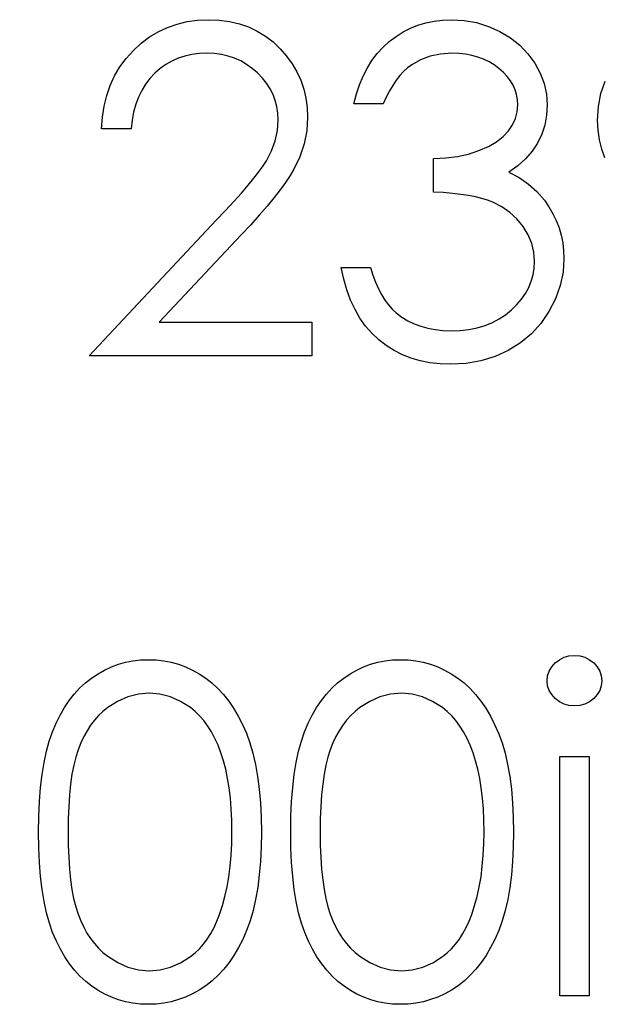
# Model space of a CAD drawing. Header units: inches. Extents: x 370 to 474, y 80 to 168.
# Tile 100 of 170: x 431.544 to 431.79, y 85.608 to 86.022. Entities that reach past the tile are written whole.
import ezdxf

# ---------------------------------------------------------------- set-up
doc = ezdxf.new("R2010")
doc.units = ezdxf.units.IN
doc.header["$LTSCALE"] = 0.5
doc.header["$MEASUREMENT"] = 0

msp = doc.modelspace()

# ---------------------------------------------------------------- linework, layer by layer
at = {"color": 7, "linetype": 'Continuous'}
for p, q in [((431.60269, 86.01717), (431.60652, 86.01899)), ((431.60652, 86.01899), (431.61058, 86.0204)), ((431.61058, 86.0204), (431.6148, 86.02142)), ((431.6148, 86.02142), (431.61922, 86.02203)), ((431.61922, 86.02203), (431.62383, 86.02222)), ((431.62383, 86.02222), (431.62383, 86.02222)), ((431.62383, 86.02222), (431.62836, 86.02203)), ((431.62836, 86.02203), (431.63269, 86.02145)), ((431.63269, 86.02145), (431.63678, 86.02051)), ((431.63678, 86.02051), (431.64067, 86.01919)), ((431.64067, 86.01919), (431.64431, 86.01745)), ((431.70866, 86.01863), (431.71186, 86.01993)), ((431.71186, 86.01993), (431.7152, 86.02093)), ((431.7152, 86.02093), (431.71865, 86.02164)), ((431.71865, 86.02164), (431.72221, 86.02208)), ((431.72221, 86.02208), (431.72591, 86.02222)), ((431.72591, 86.02222), (431.72591, 86.02222)), ((431.72591, 86.02222), (431.73129, 86.02192)), ((431.73129, 86.02192), (431.73648, 86.02098)), ((431.73648, 86.02098), (431.74148, 86.01943)), ((431.74148, 86.01943), (431.74631, 86.01728)), ((431.59551, 86.01234), (431.59902, 86.01496)), ((431.59902, 86.01496), (431.60269, 86.01717)), ((431.64431, 86.01745), (431.64773, 86.01535)), ((431.64773, 86.01535), (431.65096, 86.01289)), ((431.69982, 86.01306), (431.70264, 86.01521)), ((431.70264, 86.01521), (431.70559, 86.01706)), ((431.70559, 86.01706), (431.70866, 86.01863)), ((431.74631, 86.01728), (431.75078, 86.0146)), ((431.59222, 86.0093), (431.59551, 86.01234)), ((431.65096, 86.01289), (431.65395, 86.01002)), ((431.69474, 86.00798), (431.69717, 86.01066)), ((431.69717, 86.01066), (431.69982, 86.01306)), ((431.75078, 86.0146), (431.7547, 86.01149)), ((431.7547, 86.01149), (431.75809, 86.00792)), ((431.58922, 86.00596), (431.59222, 86.0093)), ((431.61392, 86.0069), (431.61111, 86.00599)), ((431.61687, 86.00757), (431.61392, 86.0069)), ((431.61997, 86.00795), (431.61687, 86.00757)), ((431.6232, 86.00809), (431.61997, 86.00795)), ((431.62629, 86.00795), (431.6232, 86.00809)), ((431.6232, 86.00809), (431.6232, 86.00809)), ((431.62924, 86.00757), (431.62629, 86.00795)), ((431.63206, 86.00693), (431.62924, 86.00757)), ((431.63479, 86.00602), (431.63206, 86.00693)), ((431.65395, 86.01002), (431.65665, 86.0069)), ((431.65665, 86.0069), (431.65897, 86.00365)), ((431.69253, 86.00508), (431.69474, 86.00798)), ((431.71699, 86.00688), (431.71296, 86.00538)), ((431.72138, 86.00779), (431.71699, 86.00688)), ((431.72607, 86.00809), (431.72138, 86.00779)), ((431.729, 86.00798), (431.72607, 86.00809)), ((431.72607, 86.00809), (431.72607, 86.00809)), ((431.73181, 86.00768), (431.729, 86.00798)), ((431.73449, 86.00718), (431.73181, 86.00768)), ((431.73703, 86.00649), (431.73449, 86.00718)), ((431.73946, 86.00558), (431.73703, 86.00649)), ((431.75809, 86.00792), (431.76096, 86.00395)), ((431.58436, 85.99859), (431.58659, 86.0024)), ((431.58659, 86.0024), (431.58922, 86.00596)), ((431.60589, 86.0034), (431.60349, 86.00169)), ((431.60843, 86.00483), (431.60589, 86.0034)), ((431.61111, 86.00599), (431.60843, 86.00483)), ((431.63738, 86.00486), (431.63479, 86.00602)), ((431.63984, 86.00345), (431.63738, 86.00486)), ((431.64219, 86.00177), (431.63984, 86.00345)), ((431.65897, 86.00365), (431.66096, 86.00025)), ((431.69058, 86.00193), (431.69253, 86.00508)), ((431.70923, 86.00326), (431.7075, 86.00193)), ((431.71296, 86.00538), (431.70923, 86.00326)), ((431.74175, 86.00447), (431.73946, 86.00558)), ((431.7439, 86.00318), (431.74175, 86.00447)), ((431.74592, 86.00166), (431.7439, 86.00318)), ((431.76096, 86.00395), (431.76323, 85.9997)), ((431.58251, 85.99459), (431.58436, 85.99859)), ((431.60122, 85.99973), (431.59915, 85.99755)), ((431.60349, 86.00169), (431.60122, 85.99973)), ((431.64442, 85.99984), (431.64219, 86.00177)), ((431.64647, 85.99771), (431.64442, 85.99984)), ((431.66096, 86.00025), (431.66259, 85.99675)), ((431.68729, 85.9949), (431.68881, 85.99854)), ((431.68881, 85.99854), (431.69058, 86.00193)), ((431.70424, 85.9987), (431.70272, 85.99675)), ((431.70584, 86.00042), (431.70424, 85.9987)), ((431.7075, 86.00193), (431.70584, 86.00042)), ((431.74777, 86.00003), (431.74592, 86.00166)), ((431.74937, 85.99832), (431.74777, 86.00003)), ((431.75072, 85.99652), (431.74937, 85.99832)), ((431.76323, 85.9997), (431.76486, 85.99536)), ((431.58102, 85.99034), (431.58251, 85.99459)), ((431.59733, 85.99514), (431.59573, 85.99252)), ((431.59915, 85.99755), (431.59733, 85.99514)), ((431.6482, 85.9955), (431.64647, 85.99771)), ((431.64969, 85.99321), (431.6482, 85.9955)), ((431.66259, 85.99675), (431.66383, 85.99307)), ((431.68597, 85.99103), (431.68729, 85.9949)), ((431.70123, 85.99459), (431.69985, 85.99225)), ((431.70272, 85.99675), (431.70123, 85.99459)), ((431.75183, 85.99467), (431.75072, 85.99652)), ((431.75268, 85.99272), (431.75183, 85.99467)), ((431.76486, 85.99536), (431.76582, 85.99095)), ((431.78876, 85.99125), (431.79053, 85.99644)), ((431.57994, 85.9859), (431.58102, 85.99034)), ((431.59573, 85.99252), (431.59435, 85.98971)), ((431.65094, 85.99078), (431.64969, 85.99321)), ((431.65188, 85.98827), (431.65094, 85.99078)), ((431.66383, 85.99307), (431.66474, 85.98926)), ((431.68489, 85.98689), (431.68597, 85.99103)), ((431.69985, 85.99225), (431.69852, 85.98968)), ((431.75329, 85.99073), (431.75268, 85.99272)), ((431.75368, 85.98863), (431.75329, 85.99073)), ((431.76582, 85.99095), (431.76615, 85.98642)), ((431.78771, 85.98579), (431.78876, 85.99125)), ((431.57922, 85.9812), (431.57994, 85.9859)), ((431.59322, 85.98667), (431.59234, 85.98341)), ((431.59435, 85.98971), (431.59322, 85.98667)), ((431.65254, 85.98568), (431.65188, 85.98827)), ((431.66474, 85.98926), (431.66526, 85.98535)), ((431.69726, 85.98689), (431.68489, 85.98689)), ((431.68489, 85.98689), (431.68489, 85.98689)), ((431.69852, 85.98968), (431.69726, 85.98689)), ((431.75354, 85.98355), (431.75379, 85.98648)), ((431.75379, 85.98648), (431.75368, 85.98863)), ((431.75379, 85.98648), (431.75379, 85.98648)), ((431.76615, 85.98642), (431.7659, 85.98206)), ((431.76615, 85.98642), (431.76615, 85.98642)), ((431.78735, 85.98002), (431.78771, 85.98579)), ((431.59234, 85.98341), (431.59167, 85.97996)), ((431.65295, 85.98297), (431.65254, 85.98568)), ((431.65309, 85.98016), (431.65295, 85.98297)), ((431.66526, 85.98535), (431.66546, 85.98126)), ((431.75282, 85.98074), (431.75354, 85.98355)), ((431.7659, 85.98206), (431.76516, 85.97795)), ((431.57889, 85.97629), (431.57922, 85.9812)), ((431.59167, 85.97996), (431.59126, 85.97629)), ((431.65279, 85.97568), (431.65309, 85.98016)), ((431.65309, 85.98016), (431.65309, 85.98016)), ((431.66546, 85.98126), (431.6651, 85.97552)), ((431.66546, 85.98126), (431.66546, 85.98126)), ((431.74989, 85.97546), (431.75161, 85.97806)), ((431.75161, 85.97806), (431.75282, 85.98074)), ((431.76516, 85.97795), (431.76389, 85.97406)), ((431.78755, 85.97579), (431.78735, 85.98002)), ((431.78735, 85.98002), (431.78735, 85.98002)), ((431.59126, 85.97629), (431.57889, 85.97629)), ((431.57889, 85.97629), (431.57889, 85.97629)), ((431.65188, 85.97135), (431.65279, 85.97568)), ((431.6651, 85.97552), (431.66402, 85.96997)), ((431.74766, 85.97306), (431.74989, 85.97546)), ((431.76389, 85.97406), (431.76212, 85.97038)), ((431.78812, 85.97174), (431.78755, 85.97579)), ((431.65033, 85.9671), (431.65188, 85.97135)), ((431.66402, 85.96997), (431.66225, 85.96459)), ((431.74145, 85.96892), (431.74484, 85.97088)), ((431.74484, 85.97088), (431.74766, 85.97306)), ((431.76212, 85.97038), (431.75986, 85.96696)), ((431.78909, 85.96784), (431.78812, 85.97174)), ((431.64818, 85.96296), (431.65033, 85.9671)), ((431.72842, 85.96475), (431.73306, 85.96575)), ((431.73306, 85.96575), (431.73745, 85.96718)), ((431.73745, 85.96718), (431.74145, 85.96892)), ((431.75986, 85.96696), (431.7571, 85.96376)), ((431.79042, 85.96415), (431.78909, 85.96784)), ((431.64677, 85.96078), (431.64818, 85.96296)), ((431.66225, 85.96459), (431.65974, 85.9594)), ((431.71845, 85.96392), (431.72356, 85.96412)), ((431.71845, 85.94979), (431.71845, 85.96392)), ((431.71845, 85.96392), (431.71845, 85.96392)), ((431.72356, 85.96412), (431.72842, 85.96475)), ((431.7571, 85.96376), (431.75384, 85.96081)), ((431.6429, 85.95562), (431.64503, 85.95832)), ((431.64503, 85.95832), (431.64677, 85.96078)), ((431.65974, 85.9594), (431.65814, 85.95675)), ((431.75384, 85.96081), (431.75006, 85.95807)), ((431.75006, 85.95807), (431.75006, 85.95807)), ((431.75006, 85.95807), (431.75439, 85.95584)), ((431.64045, 85.95261), (431.6429, 85.95562)), ((431.65624, 85.95385), (431.65397, 85.95073)), ((431.65814, 85.95675), (431.65624, 85.95385)), ((431.75439, 85.95584), (431.75834, 85.95313)), ((431.75834, 85.95313), (431.76187, 85.94996)), ((431.63446, 85.94582), (431.63763, 85.94935)), ((431.63763, 85.94935), (431.64045, 85.95261)), ((431.65397, 85.95073), (431.65138, 85.94742)), ((431.72251, 85.94954), (431.71845, 85.94979)), ((431.71845, 85.94979), (431.71845, 85.94979)), ((431.72632, 85.94921), (431.72251, 85.94954)), ((431.72983, 85.9488), (431.72632, 85.94921)), ((431.73306, 85.9483), (431.72983, 85.9488)), ((431.76187, 85.94996), (431.76499, 85.94631)), ((431.63092, 85.94201), (431.63446, 85.94582)), ((431.65138, 85.94742), (431.64842, 85.94383)), ((431.73604, 85.94772), (431.73306, 85.9483)), ((431.73872, 85.94709), (431.73604, 85.94772)), ((431.74114, 85.94634), (431.73872, 85.94709)), ((431.74327, 85.94551), (431.74114, 85.94634)), ((431.74708, 85.94358), (431.74327, 85.94551)), ((431.76499, 85.94631), (431.76499, 85.94631)), ((431.76499, 85.94631), (431.76693, 85.94355)), ((431.62703, 85.93792), (431.63092, 85.94201)), ((431.64842, 85.94383), (431.64517, 85.94005)), ((431.7505, 85.94124), (431.74708, 85.94358)), ((431.75348, 85.93845), (431.7505, 85.94124)), ((431.76693, 85.94355), (431.76858, 85.94068)), ((431.76858, 85.94068), (431.77002, 85.93776)), ((431.57359, 85.88089), (431.62703, 85.93792)), ((431.62703, 85.93792), (431.62703, 85.93792)), ((431.64517, 85.94005), (431.64155, 85.93605)), ((431.75608, 85.93525), (431.75348, 85.93845)), ((431.77002, 85.93776), (431.77118, 85.93472)), ((431.64155, 85.93605), (431.6376, 85.93179)), ((431.75818, 85.93179), (431.75608, 85.93525)), ((431.77118, 85.93472), (431.77206, 85.93163)), ((431.6376, 85.93179), (431.60313, 85.89503)), ((431.6376, 85.93179), (431.6376, 85.93179)), ((431.75967, 85.92821), (431.75818, 85.93179)), ((431.76055, 85.92448), (431.75967, 85.92821)), ((431.77206, 85.93163), (431.77269, 85.92845)), ((431.77269, 85.92845), (431.77308, 85.92517)), ((431.76085, 85.92064), (431.76055, 85.92448)), ((431.77308, 85.92517), (431.77322, 85.92183)), ((431.76071, 85.91777), (431.76085, 85.92064)), ((431.76085, 85.92064), (431.76085, 85.92064)), ((431.77322, 85.92183), (431.77283, 85.91606)), ((431.77322, 85.92183), (431.77322, 85.92183)), ((431.68064, 85.91313), (431.67959, 85.91799)), ((431.67959, 85.91799), (431.67959, 85.91799)), ((431.67959, 85.91799), (431.69196, 85.91799)), ((431.69196, 85.91799), (431.69196, 85.91799)), ((431.69196, 85.91799), (431.69295, 85.91482)), ((431.76025, 85.91498), (431.76071, 85.91777)), ((431.77283, 85.91606), (431.77165, 85.91043)), ((431.68196, 85.90861), (431.68064, 85.91313)), ((431.69295, 85.91482), (431.69403, 85.91187)), ((431.69403, 85.91187), (431.69524, 85.90913)), ((431.75845, 85.90968), (431.7595, 85.91228)), ((431.7595, 85.91228), (431.76025, 85.91498)), ((431.68354, 85.90436), (431.68196, 85.90861)), ((431.69524, 85.90913), (431.69654, 85.90665)), ((431.75544, 85.90477), (431.7571, 85.90717)), ((431.7571, 85.90717), (431.75845, 85.90968)), ((431.77165, 85.91043), (431.76969, 85.90491)), ((431.68539, 85.90044), (431.68354, 85.90436)), ((431.69654, 85.90665), (431.69792, 85.90438)), ((431.69792, 85.90438), (431.69944, 85.90234)), ((431.75348, 85.90245), (431.75544, 85.90477)), ((431.76969, 85.90491), (431.76693, 85.89955)), ((431.68748, 85.89679), (431.68539, 85.90044)), ((431.69944, 85.90234), (431.70104, 85.90052)), ((431.70104, 85.90052), (431.70275, 85.89895)), ((431.70275, 85.89895), (431.70275, 85.89895)), ((431.70275, 85.89895), (431.70509, 85.89721)), ((431.74871, 85.89817), (431.75122, 85.90022)), ((431.75122, 85.90022), (431.75348, 85.90245)), ((431.76693, 85.89955), (431.7635, 85.89456)), ((431.60313, 85.89503), (431.60313, 85.89503)), ((431.60313, 85.89503), (431.66722, 85.89503)), ((431.66722, 85.89503), (431.66722, 85.89503)), ((431.66722, 85.89503), (431.66722, 85.88089)), ((431.68986, 85.89345), (431.68748, 85.89679)), ((431.70509, 85.89721), (431.70758, 85.89569)), ((431.70758, 85.89569), (431.71023, 85.89439)), ((431.74007, 85.89367), (431.74313, 85.89489)), ((431.74313, 85.89489), (431.74603, 85.89641)), ((431.74603, 85.89641), (431.74871, 85.89817)), ((431.69248, 85.89042), (431.68986, 85.89345)), ((431.71023, 85.89439), (431.71302, 85.89337)), ((431.71302, 85.89337), (431.71597, 85.89254)), ((431.71597, 85.89254), (431.71909, 85.89196)), ((431.71909, 85.89196), (431.72235, 85.8916)), ((431.72235, 85.8916), (431.72577, 85.89149)), ((431.72577, 85.89149), (431.72963, 85.89163)), ((431.72577, 85.89149), (431.72577, 85.89149)), ((431.72963, 85.89163), (431.7333, 85.89205)), ((431.7333, 85.89205), (431.73678, 85.89271)), ((431.73678, 85.89271), (431.74007, 85.89367)), ((431.7635, 85.89456), (431.75953, 85.89017)), ((431.69538, 85.88768), (431.69248, 85.89042)), ((431.6985, 85.88526), (431.69538, 85.88768)), ((431.75953, 85.89017), (431.75495, 85.88636)), ((431.70181, 85.88316), (431.6985, 85.88526)), ((431.70529, 85.88139), (431.70181, 85.88316)), ((431.74981, 85.88316), (431.74424, 85.88062)), ((431.75495, 85.88636), (431.74981, 85.88316)), ((431.66722, 85.88089), (431.57359, 85.88089)), ((431.57359, 85.88089), (431.57359, 85.88089)), ((431.66722, 85.88089), (431.66722, 85.88089)), ((431.70896, 85.87996), (431.70529, 85.88139)), ((431.71282, 85.87882), (431.70896, 85.87996)), ((431.71688, 85.878), (431.71282, 85.87882)), ((431.73833, 85.87882), (431.73209, 85.87772)), ((431.74424, 85.88062), (431.73833, 85.87882)), ((431.72113, 85.87753), (431.71688, 85.878)), ((431.72555, 85.87736), (431.72113, 85.87753)), ((431.73209, 85.87772), (431.72555, 85.87736)), ((431.72555, 85.87736), (431.72555, 85.87736)), ((431.77129, 85.75319), (431.77325, 85.75419)), ((431.77325, 85.75419), (431.77532, 85.75477)), ((431.77532, 85.75477), (431.77758, 85.75496)), ((431.77758, 85.75496), (431.77987, 85.75477)), ((431.77987, 85.75477), (431.782, 85.75419)), ((431.782, 85.75419), (431.78396, 85.75319)), ((431.58016, 85.74886), (431.58301, 85.75019)), ((431.58301, 85.75019), (431.58596, 85.75126)), ((431.58596, 85.75126), (431.58897, 85.75212)), ((431.58897, 85.75212), (431.59206, 85.75272)), ((431.59206, 85.75272), (431.59521, 85.75308)), ((431.59521, 85.75308), (431.59846, 85.75319)), ((431.59846, 85.75319), (431.59846, 85.75319)), ((431.59846, 85.75319), (431.60175, 85.75308)), ((431.60175, 85.75308), (431.60498, 85.75272)), ((431.60498, 85.75272), (431.6081, 85.75212)), ((431.6081, 85.75212), (431.61116, 85.75126)), ((431.61116, 85.75126), (431.61414, 85.75019)), ((431.61414, 85.75019), (431.61704, 85.74886)), ((431.68616, 85.74886), (431.689, 85.75019)), ((431.689, 85.75019), (431.69196, 85.75126)), ((431.69196, 85.75126), (431.69496, 85.75212)), ((431.69496, 85.75212), (431.69806, 85.75272)), ((431.69806, 85.75272), (431.7012, 85.75308)), ((431.7012, 85.75308), (431.70446, 85.75319)), ((431.70446, 85.75319), (431.70446, 85.75319)), ((431.70446, 85.75319), (431.70774, 85.75308)), ((431.70774, 85.75308), (431.71097, 85.75272)), ((431.71097, 85.75272), (431.71409, 85.75212)), ((431.71409, 85.75212), (431.71716, 85.75126)), ((431.71716, 85.75126), (431.72014, 85.75019)), ((431.72014, 85.75019), (431.72304, 85.74886)), ((431.76701, 85.74839), (431.76806, 85.75021)), ((431.76806, 85.75021), (431.76952, 85.75184)), ((431.76952, 85.75184), (431.77129, 85.75319)), ((431.78396, 85.75319), (431.78572, 85.75184)), ((431.78572, 85.75184), (431.78721, 85.75021)), ((431.78721, 85.75021), (431.78826, 85.74839)), ((431.57467, 85.74549), (431.57737, 85.74729)), ((431.57737, 85.74729), (431.58016, 85.74886)), ((431.61704, 85.74886), (431.61988, 85.74729)), ((431.61988, 85.74729), (431.62262, 85.74547)), ((431.68067, 85.74549), (431.68337, 85.74729)), ((431.68337, 85.74729), (431.68616, 85.74886)), ((431.72304, 85.74886), (431.72588, 85.74729)), ((431.72588, 85.74729), (431.72861, 85.74547)), ((431.76615, 85.74431), (431.76637, 85.74643)), ((431.76637, 85.74643), (431.76701, 85.74839)), ((431.78826, 85.74839), (431.7889, 85.74643)), ((431.7889, 85.74643), (431.78912, 85.74431)), ((431.56965, 85.74121), (431.57207, 85.74345)), ((431.57207, 85.74345), (431.57467, 85.74549)), ((431.62262, 85.74547), (431.62524, 85.74342)), ((431.62524, 85.74342), (431.62775, 85.7411)), ((431.67564, 85.74121), (431.67807, 85.74345)), ((431.67807, 85.74345), (431.68067, 85.74549)), ((431.72861, 85.74547), (431.73123, 85.74342)), ((431.73123, 85.74342), (431.73375, 85.7411)), ((431.76637, 85.74224), (431.76615, 85.74431)), ((431.76615, 85.74431), (431.76615, 85.74431)), ((431.76701, 85.7403), (431.76637, 85.74224)), ((431.7889, 85.74224), (431.78826, 85.7403)), ((431.78912, 85.74431), (431.7889, 85.74224)), ((431.78912, 85.74431), (431.78912, 85.74431)), ((431.56526, 85.73602), (431.56738, 85.73873)), ((431.56738, 85.73873), (431.56965, 85.74121)), ((431.58988, 85.73757), (431.5856, 85.73567)), ((431.59432, 85.73867), (431.58988, 85.73757)), ((431.59888, 85.73906), (431.59432, 85.73867)), ((431.60338, 85.73867), (431.59888, 85.73906)), ((431.59888, 85.73906), (431.59888, 85.73906)), ((431.60777, 85.73757), (431.60338, 85.73867)), ((431.61202, 85.73567), (431.60777, 85.73757)), ((431.62775, 85.7411), (431.6301, 85.73856)), ((431.6301, 85.73856), (431.6323, 85.7358)), ((431.67125, 85.73602), (431.67338, 85.73873)), ((431.67338, 85.73873), (431.67564, 85.74121)), ((431.69587, 85.73757), (431.6916, 85.73567)), ((431.70032, 85.73867), (431.69587, 85.73757)), ((431.70487, 85.73906), (431.70032, 85.73867)), ((431.70937, 85.73867), (431.70487, 85.73906)), ((431.70487, 85.73906), (431.70487, 85.73906)), ((431.71376, 85.73757), (431.70937, 85.73867)), ((431.71801, 85.73567), (431.71376, 85.73757)), ((431.73375, 85.7411), (431.73609, 85.73856)), ((431.73609, 85.73856), (431.7383, 85.7358)), ((431.76806, 85.73851), (431.76701, 85.7403)), ((431.76952, 85.73688), (431.76806, 85.73851)), ((431.78721, 85.73851), (431.78572, 85.73688)), ((431.78826, 85.7403), (431.78721, 85.73851)), ((431.56327, 85.73307), (431.56526, 85.73602)), ((431.5856, 85.73567), (431.58143, 85.73304)), ((431.61618, 85.73304), (431.61202, 85.73567)), ((431.6323, 85.7358), (431.63437, 85.73277)), ((431.66927, 85.73307), (431.67125, 85.73602)), ((431.6916, 85.73567), (431.68743, 85.73304)), ((431.72218, 85.73304), (431.71801, 85.73567)), ((431.7383, 85.7358), (431.74037, 85.73277)), ((431.77129, 85.73553), (431.76952, 85.73688)), ((431.77325, 85.73453), (431.77129, 85.73553)), ((431.77532, 85.73395), (431.77325, 85.73453)), ((431.77758, 85.73376), (431.77532, 85.73395)), ((431.77987, 85.73395), (431.77758, 85.73376)), ((431.77758, 85.73376), (431.77758, 85.73376)), ((431.782, 85.73453), (431.77987, 85.73395)), ((431.78396, 85.73553), (431.782, 85.73453)), ((431.78572, 85.73688), (431.78396, 85.73553)), ((431.55974, 85.72653), (431.56142, 85.72992)), ((431.56142, 85.72992), (431.56327, 85.73307)), ((431.5776, 85.7297), (431.57586, 85.72774)), ((431.57944, 85.73147), (431.5776, 85.7297)), ((431.58143, 85.73304), (431.57944, 85.73147)), ((431.61817, 85.73144), (431.61618, 85.73304)), ((431.62005, 85.72962), (431.61817, 85.73144)), ((431.62184, 85.72758), (431.62005, 85.72962)), ((431.63437, 85.73277), (431.63631, 85.72951)), ((431.63631, 85.72951), (431.63807, 85.726)), ((431.66573, 85.72653), (431.66742, 85.72992)), ((431.66742, 85.72992), (431.66927, 85.73307)), ((431.68359, 85.7297), (431.68185, 85.72774)), ((431.68544, 85.73147), (431.68359, 85.7297)), ((431.68743, 85.73304), (431.68544, 85.73147)), ((431.72417, 85.73144), (431.72218, 85.73304)), ((431.72605, 85.72962), (431.72417, 85.73144)), ((431.72784, 85.72758), (431.72605, 85.72962)), ((431.74037, 85.73277), (431.7423, 85.72951)), ((431.7423, 85.72951), (431.74407, 85.726)), ((431.55822, 85.72291), (431.55974, 85.72653)), ((431.57426, 85.72562), (431.57276, 85.72333)), ((431.57586, 85.72774), (431.57426, 85.72562)), ((431.6235, 85.72531), (431.62184, 85.72758)), ((431.62505, 85.72283), (431.6235, 85.72531)), ((431.63807, 85.726), (431.63973, 85.72225)), ((431.66421, 85.72291), (431.66573, 85.72653)), ((431.68025, 85.72562), (431.67876, 85.72333)), ((431.68185, 85.72774), (431.68025, 85.72562)), ((431.7295, 85.72531), (431.72784, 85.72758)), ((431.73104, 85.72283), (431.7295, 85.72531)), ((431.74407, 85.726), (431.74573, 85.72225)), ((431.55687, 85.71899), (431.55822, 85.72291)), ((431.57276, 85.72333), (431.57138, 85.72084)), ((431.62648, 85.72013), (431.62505, 85.72283)), ((431.63973, 85.72225), (431.64119, 85.71822)), ((431.66286, 85.71899), (431.66421, 85.72291)), ((431.67876, 85.72333), (431.67738, 85.72084)), ((431.73248, 85.72013), (431.73104, 85.72283)), ((431.74573, 85.72225), (431.74719, 85.71822)), ((431.55568, 85.71469), (431.55687, 85.71899)), ((431.57014, 85.71819), (431.56901, 85.71535)), ((431.57138, 85.72084), (431.57014, 85.71819)), ((431.62781, 85.71723), (431.62648, 85.72013)), ((431.62902, 85.71408), (431.62781, 85.71723)), ((431.64119, 85.71822), (431.64249, 85.71386)), ((431.66167, 85.71469), (431.66286, 85.71899)), ((431.67614, 85.71819), (431.67501, 85.71535)), ((431.67738, 85.72084), (431.67614, 85.71819)), ((431.7338, 85.71723), (431.73248, 85.72013)), ((431.73502, 85.71408), (431.7338, 85.71723)), ((431.74719, 85.71822), (431.74849, 85.71386)), ((431.55466, 85.71), (431.55568, 85.71469)), ((431.56901, 85.71535), (431.56802, 85.71226)), ((431.6301, 85.71071), (431.62902, 85.71408)), ((431.64249, 85.71386), (431.64357, 85.70917)), ((431.66065, 85.71), (431.66167, 85.71469)), ((431.67501, 85.71535), (431.67401, 85.71226)), ((431.73609, 85.71071), (431.73502, 85.71408)), ((431.74849, 85.71386), (431.74956, 85.70917)), ((431.55386, 85.70492), (431.55466, 85.71)), ((431.56716, 85.70881), (431.56642, 85.70503)), ((431.56802, 85.71226), (431.56716, 85.70881)), ((431.63106, 85.70712), (431.6301, 85.71071)), ((431.64357, 85.70917), (431.64445, 85.70414)), ((431.65985, 85.70492), (431.66065, 85.71)), ((431.67316, 85.70881), (431.67241, 85.70503)), ((431.67401, 85.71226), (431.67316, 85.70881)), ((431.73706, 85.70712), (431.73609, 85.71071)), ((431.74956, 85.70917), (431.75045, 85.70414)), ((431.77145, 85.71256), (431.78382, 85.71256)), ((431.77145, 85.61187), (431.77145, 85.71256)), ((431.78382, 85.71256), (431.78382, 85.71256)), ((431.78382, 85.71256), (431.78382, 85.61187)), ((431.55322, 85.69945), (431.55386, 85.70492)), ((431.56642, 85.70503), (431.56584, 85.70086)), ((431.63184, 85.70332), (431.63106, 85.70712)), ((431.65922, 85.69945), (431.65985, 85.70492)), ((431.67241, 85.70503), (431.67183, 85.70086)), ((431.73783, 85.70332), (431.73706, 85.70712)), ((431.56584, 85.70086), (431.56537, 85.69636)), ((431.6325, 85.69926), (431.63184, 85.70332)), ((431.64445, 85.70414), (431.64514, 85.69879)), ((431.67183, 85.70086), (431.67136, 85.69636)), ((431.73849, 85.69926), (431.73783, 85.70332)), ((431.75045, 85.70414), (431.75114, 85.69879)), ((431.55275, 85.69357), (431.55322, 85.69945)), ((431.56537, 85.69636), (431.56504, 85.69153)), ((431.63299, 85.69498), (431.6325, 85.69926)), ((431.64514, 85.69879), (431.64564, 85.69307)), ((431.65875, 85.69357), (431.65922, 85.69945)), ((431.67136, 85.69636), (431.67103, 85.69153)), ((431.73899, 85.69498), (431.73849, 85.69926)), ((431.75114, 85.69879), (431.75163, 85.69307)), ((431.55248, 85.68733), (431.55275, 85.69357)), ((431.63338, 85.69048), (431.63299, 85.69498)), ((431.64564, 85.69307), (431.64591, 85.68706)), ((431.65847, 85.68733), (431.65875, 85.69357)), ((431.73938, 85.69048), (431.73899, 85.69498)), ((431.75163, 85.69307), (431.75191, 85.68706)), ((431.56504, 85.69153), (431.56481, 85.68631)), ((431.63357, 85.68573), (431.63338, 85.69048)), ((431.67103, 85.69153), (431.67081, 85.68631)), ((431.73957, 85.68573), (431.73938, 85.69048)), ((431.55239, 85.68071), (431.55248, 85.68733)), ((431.56481, 85.68631), (431.56476, 85.68076)), ((431.63366, 85.68076), (431.63357, 85.68573)), ((431.64591, 85.68706), (431.64602, 85.68071)), ((431.65839, 85.68071), (431.65847, 85.68733)), ((431.67081, 85.68631), (431.67076, 85.68076)), ((431.73965, 85.68076), (431.73957, 85.68573)), ((431.75191, 85.68706), (431.75202, 85.68071)), ((431.55248, 85.67414), (431.55239, 85.68071)), ((431.56476, 85.68076), (431.56481, 85.67524)), ((431.63357, 85.67579), (431.63366, 85.68076)), ((431.63366, 85.68076), (431.63366, 85.68076)), ((431.64602, 85.68071), (431.64591, 85.67439)), ((431.64602, 85.68071), (431.64602, 85.68071)), ((431.65847, 85.67414), (431.65839, 85.68071)), ((431.67075, 85.68076), (431.67081, 85.67524)), ((431.73957, 85.67579), (431.73965, 85.68076)), ((431.73965, 85.68076), (431.73965, 85.68076)), ((431.75202, 85.68071), (431.75191, 85.67439)), ((431.75202, 85.68071), (431.75202, 85.68071)), ((431.63333, 85.67099), (431.63357, 85.67579)), ((431.73932, 85.67099), (431.73957, 85.67579)), ((431.55275, 85.66793), (431.55248, 85.67414)), ((431.56481, 85.67524), (431.56504, 85.67005)), ((431.64591, 85.67439), (431.64564, 85.6684)), ((431.65875, 85.66793), (431.65847, 85.67414)), ((431.67081, 85.67524), (431.67103, 85.67005)), ((431.75191, 85.67439), (431.75163, 85.6684)), ((431.55322, 85.66208), (431.55275, 85.66793)), ((431.56504, 85.67005), (431.56537, 85.66519)), ((431.63291, 85.66638), (431.63333, 85.67099)), ((431.64564, 85.6684), (431.64514, 85.66271)), ((431.65922, 85.66208), (431.65875, 85.66793)), ((431.67103, 85.67005), (431.67136, 85.66519)), ((431.73891, 85.66638), (431.73932, 85.67099)), ((431.75163, 85.6684), (431.75114, 85.66271)), ((431.56537, 85.66519), (431.56581, 85.66072)), ((431.63236, 85.66197), (431.63291, 85.66638)), ((431.67136, 85.66519), (431.6718, 85.66072)), ((431.73836, 85.66197), (431.73891, 85.66638)), ((431.55388, 85.65664), (431.55322, 85.66208)), ((431.56581, 85.66072), (431.56642, 85.65658)), ((431.63161, 85.65774), (431.63236, 85.66197)), ((431.64514, 85.66271), (431.64448, 85.65738)), ((431.65988, 85.65664), (431.65922, 85.66208)), ((431.6718, 85.66072), (431.67241, 85.65658)), ((431.73761, 85.65774), (431.73836, 85.66197)), ((431.75114, 85.66271), (431.75047, 85.65738)), ((431.55471, 85.65156), (431.55388, 85.65664)), ((431.56642, 85.65658), (431.56713, 85.65277)), ((431.63073, 85.65368), (431.63161, 85.65774)), ((431.64448, 85.65738), (431.64359, 85.65239)), ((431.66071, 85.65156), (431.65988, 85.65664)), ((431.67241, 85.65658), (431.67313, 85.65277)), ((431.73673, 85.65368), (431.73761, 85.65774)), ((431.75047, 85.65738), (431.74959, 85.65239)), ((431.55571, 85.64684), (431.55471, 85.65156)), ((431.56713, 85.65277), (431.56799, 85.64932)), ((431.62965, 85.64982), (431.63073, 85.65368)), ((431.64359, 85.65239), (431.64252, 85.64772)), ((431.6617, 85.64684), (431.66071, 85.65156)), ((431.67313, 85.65277), (431.67399, 85.64932)), ((431.73565, 85.64982), (431.73673, 85.65368)), ((431.74959, 85.65239), (431.74851, 85.64772)), ((431.55692, 85.64251), (431.55571, 85.64684)), ((431.56799, 85.64932), (431.56898, 85.64623)), ((431.62844, 85.64612), (431.62965, 85.64982)), ((431.64252, 85.64772), (431.64128, 85.64336)), ((431.66292, 85.64251), (431.6617, 85.64684)), ((431.67399, 85.64932), (431.67498, 85.64623)), ((431.73444, 85.64612), (431.73565, 85.64982)), ((431.74851, 85.64772), (431.74727, 85.64336)), ((431.5583, 85.63856), (431.55692, 85.64251)), ((431.56898, 85.64623), (431.57011, 85.64339)), ((431.57011, 85.64339), (431.57136, 85.64074)), ((431.62612, 85.64057), (431.62734, 85.64325)), ((431.62734, 85.64325), (431.62844, 85.64612)), ((431.62844, 85.64612), (431.62844, 85.64612)), ((431.64128, 85.64336), (431.63981, 85.63936)), ((431.6643, 85.63856), (431.66292, 85.64251)), ((431.67498, 85.64623), (431.67611, 85.64339)), ((431.67611, 85.64339), (431.67735, 85.64074)), ((431.73212, 85.64057), (431.73333, 85.64325)), ((431.73333, 85.64325), (431.73444, 85.64612)), ((431.73444, 85.64612), (431.73444, 85.64612)), ((431.74727, 85.64336), (431.74581, 85.63936)), ((431.55985, 85.63491), (431.5583, 85.63856)), ((431.57136, 85.64074), (431.57271, 85.63825)), ((431.57271, 85.63825), (431.5742, 85.63596)), ((431.62477, 85.63806), (431.62612, 85.64057)), ((431.63981, 85.63936), (431.63818, 85.63563)), ((431.66584, 85.63491), (431.6643, 85.63856)), ((431.67735, 85.64074), (431.67871, 85.63825)), ((431.67871, 85.63825), (431.6802, 85.63596)), ((431.73077, 85.63806), (431.73212, 85.64057)), ((431.74581, 85.63936), (431.74418, 85.63563)), ((431.56156, 85.63149), (431.55985, 85.63491)), ((431.5742, 85.63596), (431.57583, 85.63384)), ((431.62171, 85.63364), (431.62331, 85.63577)), ((431.62331, 85.63577), (431.62477, 85.63806)), ((431.63818, 85.63563), (431.63642, 85.63215)), ((431.66755, 85.63149), (431.66584, 85.63491)), ((431.6802, 85.63596), (431.68182, 85.63384)), ((431.7277, 85.63364), (431.7293, 85.63577)), ((431.7293, 85.63577), (431.73077, 85.63806)), ((431.74418, 85.63563), (431.74241, 85.63215)), ((431.56341, 85.62832), (431.56156, 85.63149)), ((431.57583, 85.63384), (431.57757, 85.63188)), ((431.57757, 85.63188), (431.57944, 85.63011)), ((431.57944, 85.63011), (431.58143, 85.62851)), ((431.61621, 85.62837), (431.61817, 85.62995)), ((431.61817, 85.62995), (431.61999, 85.63168)), ((431.61999, 85.63168), (431.62171, 85.63364)), ((431.63642, 85.63215), (431.63451, 85.6289)), ((431.6694, 85.62832), (431.66755, 85.63149)), ((431.68182, 85.63384), (431.68356, 85.63188)), ((431.68356, 85.63188), (431.68544, 85.63011)), ((431.68544, 85.63011), (431.68743, 85.62851)), ((431.72221, 85.62837), (431.72417, 85.62995)), ((431.72417, 85.62995), (431.72599, 85.63168)), ((431.72599, 85.63168), (431.7277, 85.63364)), ((431.74241, 85.63215), (431.74051, 85.6289)), ((431.56539, 85.62539), (431.56341, 85.62832)), ((431.58143, 85.62851), (431.58563, 85.62586)), ((431.58563, 85.62586), (431.58993, 85.62398)), ((431.60785, 85.62396), (431.6121, 85.62578)), ((431.6121, 85.62578), (431.61621, 85.62837)), ((431.63244, 85.62586), (431.63023, 85.62307)), ((431.63451, 85.6289), (431.63244, 85.62586)), ((431.67139, 85.62539), (431.6694, 85.62832)), ((431.68743, 85.62851), (431.69162, 85.62586)), ((431.69162, 85.62586), (431.69593, 85.62398)), ((431.71384, 85.62396), (431.7181, 85.62578)), ((431.7181, 85.62578), (431.72221, 85.62837)), ((431.73844, 85.62586), (431.73623, 85.62307)), ((431.74051, 85.6289), (431.73844, 85.62586)), ((431.56752, 85.62266), (431.56539, 85.62539)), ((431.56978, 85.62017), (431.56752, 85.62266)), ((431.58993, 85.62398), (431.59435, 85.62285)), ((431.59435, 85.62285), (431.59888, 85.62247)), ((431.59888, 85.62247), (431.60343, 85.62282)), ((431.59888, 85.62247), (431.59888, 85.62247)), ((431.60343, 85.62282), (431.60785, 85.62396)), ((431.63023, 85.62307), (431.62786, 85.62053)), ((431.67352, 85.62266), (431.67139, 85.62539)), ((431.67578, 85.62017), (431.67352, 85.62266)), ((431.69593, 85.62398), (431.70035, 85.62285)), ((431.70035, 85.62285), (431.70487, 85.62247)), ((431.70487, 85.62247), (431.70943, 85.62282)), ((431.70487, 85.62247), (431.70487, 85.62247)), ((431.70943, 85.62282), (431.71384, 85.62396)), ((431.73623, 85.62307), (431.73386, 85.62053)), ((431.57221, 85.61794), (431.56978, 85.62017)), ((431.57478, 85.61592), (431.57221, 85.61794)), ((431.62535, 85.61821), (431.6227, 85.61614)), ((431.62786, 85.62053), (431.62535, 85.61821)), ((431.67821, 85.61794), (431.67578, 85.62017)), ((431.68078, 85.61592), (431.67821, 85.61794)), ((431.73135, 85.61821), (431.7287, 85.61614)), ((431.73386, 85.62053), (431.73135, 85.61821)), ((431.57746, 85.61416), (431.57478, 85.61592)), ((431.58022, 85.61261), (431.57746, 85.61416)), ((431.61994, 85.61432), (431.6171, 85.61272)), ((431.6227, 85.61614), (431.61994, 85.61432)), ((431.68345, 85.61416), (431.68078, 85.61592)), ((431.68621, 85.61261), (431.68345, 85.61416)), ((431.72593, 85.61432), (431.72309, 85.61272)), ((431.7287, 85.61614), (431.72593, 85.61432)), ((431.58306, 85.61129), (431.58022, 85.61261)), ((431.58599, 85.61024), (431.58306, 85.61129)), ((431.58897, 85.60941), (431.58599, 85.61024)), ((431.59206, 85.6088), (431.58897, 85.60941)), ((431.60812, 85.60944), (431.60498, 85.60883)), ((431.61119, 85.61029), (431.60812, 85.60944)), ((431.61417, 85.6114), (431.61119, 85.61029)), ((431.6171, 85.61272), (431.61417, 85.6114)), ((431.68906, 85.61129), (431.68621, 85.61261)), ((431.69198, 85.61024), (431.68906, 85.61129)), ((431.69496, 85.60941), (431.69198, 85.61024)), ((431.69806, 85.6088), (431.69496, 85.60941)), ((431.71412, 85.60944), (431.71097, 85.60883)), ((431.71718, 85.61029), (431.71412, 85.60944)), ((431.72017, 85.6114), (431.71718, 85.61029)), ((431.72309, 85.61272), (431.72017, 85.6114)), ((431.78382, 85.61187), (431.77145, 85.61187)), ((431.77145, 85.61187), (431.77145, 85.61187)), ((431.78382, 85.61187), (431.78382, 85.61187)), ((431.59521, 85.60844), (431.59206, 85.6088)), ((431.59846, 85.60833), (431.59521, 85.60844)), ((431.60175, 85.60844), (431.59846, 85.60833)), ((431.59846, 85.60833), (431.59846, 85.60833)), ((431.60498, 85.60883), (431.60175, 85.60844)), ((431.7012, 85.60844), (431.69806, 85.6088)), ((431.70446, 85.60833), (431.7012, 85.60844)), ((431.70774, 85.60844), (431.70446, 85.60833)), ((431.70446, 85.60833), (431.70446, 85.60833)), ((431.71097, 85.60883), (431.70774, 85.60844))]:
    msp.add_line(p, q, dxfattribs=at)

doc.saveas('drawing.dxf')
